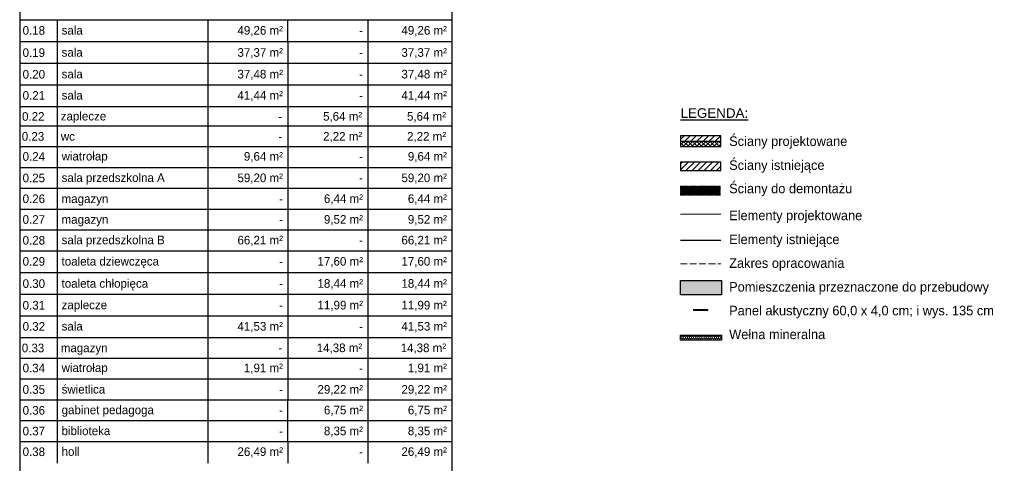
# Model space of a CAD drawing. Header units: millimetres. Extents: x -40063 to 512011, y 350190 to 687060.
# Tile 255 of 256: x 202201 to 243325, y 479254 to 497785. Entities that reach past the tile are written whole.
import ezdxf

# ---------------------------------------------------------------- set-up
doc = ezdxf.new("R2010")
doc.units = ezdxf.units.MM
doc.linetypes.add('Krawędzie ukryte', pattern=[391.222223, 282.222223, -109])
doc.layers.get('0').update_dxf_attribs({"color": 8})
for name, color, linetype in [('2D - Ogólne', 8, 'Continuous'), ('Konstrukcja - Ściany zew', 8, 'Continuous'), ('Opisy - Teksty', 8, 'Continuous'), ('Sciany', 8, 'Continuous')]:
    doc.layers.add(name, color=color, linetype=linetype)
doc.styles.add('GENERATED_STYLE_1', font='arial.ttf')
doc.styles.add('GENERATED_STYLE_2', font='txt')

# ---------------------------------------------------------------- blocks, each defined once
blk = doc.blocks.new('Ściana_480', base_point=(4459557, -2069804))
at = {"layer": 'Konstrukcja - Ściany zew', "linetype": 'Continuous'}
h = blk.add_hatch(dxfattribs=at)
h.set_pattern_fill('Bloczki_ceramiczne', color=256, style=0, pattern_type=2)
h.set_pattern_definition([(225, (2007650.3, -1666877.53), (-127.279217, 127.279217), [])])
h.paths.add_polyline_path([(4461237, -2069804), (4459557, -2069804), (4459557, -2070044), (4461237, -2070044)])
h = blk.add_hatch(dxfattribs=at)
h.set_pattern_fill('Bloczki_betonowe', color=256, style=0, pattern_type=2)
h.set_pattern_definition([(45, (2007650.3, -1666877.53), (-91.923878, 91.923878), []), (135, (2007650.3, -1666877.53), (91.923878, 91.923878), [])])
h.paths.add_polyline_path([(4461237, -2070044), (4459557, -2070044), (4459557, -2070254), (4461237, -2070254)])
blk.add_line((4461237, -2070044), (4459557, -2070044), dxfattribs=at)
at = {"layer": 'Konstrukcja - Ściany zew', "linetype": 'Continuous', "flags": 128}
for points in [[(4461237, -2069804), (4459557, -2069804)], [(4459557, -2069804), (4459557, -2070254)], [(4461237, -2070254), (4461237, -2069804)], [(4459557, -2070254), (4461237, -2070254)]]:
    blk.add_lwpolyline(points, dxfattribs=at)
blk = doc.blocks.new('Ściana_481', base_point=(4459557, -2070904))
at = {"layer": 'Konstrukcja - Ściany zew', "linetype": 'Continuous'}
h = blk.add_hatch(dxfattribs=at)
h.set_pattern_fill('Bloczki_ceramiczne', color=256, style=0, pattern_type=2)
h.set_pattern_definition([(45, (2007650.3, -1666877.53), (-127.279217, 127.279217), [])])
h.paths.add_polyline_path([(4459557, -2071254), (4461237, -2071254), (4461237, -2070904), (4459557, -2070904)])
at = {"layer": 'Konstrukcja - Ściany zew', "linetype": 'Continuous', "flags": 128}
for points in [[(4461237, -2070904), (4459557, -2070904)], [(4459557, -2070904), (4459557, -2071254)], [(4461237, -2071254), (4461237, -2070904)], [(4459557, -2071254), (4461237, -2071254)]]:
    blk.add_lwpolyline(points, dxfattribs=at)

msp = doc.modelspace()

# ---------------------------------------------------------------- hatches: boundary and pattern name
at = {"layer": '2D - Ogólne', "linetype": 'Continuous', "lineweight": 0}
msp.add_hatch(color=256, dxfattribs=at).paths.add_polyline_path([(230346.62783, 485636.74136), (230946.62783, 485636.74136), (230946.62783, 485676.74136), (230346.62783, 485676.74136)])
at = {"layer": 'Konstrukcja - Ściany zew', "linetype": 'Continuous', "lineweight": 13}
h = msp.add_hatch(dxfattribs=at)
h.set_pattern_fill('Siatka_5x5_ukośna_kopia', color=256, style=0, pattern_type=2)
h.set_pattern_definition([(45, (-2222104.45, 895859.38), (-28.28427125, 28.28427125), []), (135, (-2222104.45, 895859.38), (28.28427125, 28.28427125), [])])
h.paths.add_polyline_path([(231461.67971, 490833.01136), (229800.01293, 490833.01136), (229800.01293, 490456.75579), (231461.67971, 490456.75579)])
at = {"layer": 'Konstrukcja - Ściany zew', "linetype": 'Continuous', "lineweight": 0}
msp.add_hatch(color=256, dxfattribs=at).paths.add_polyline_path([(229800.01293, 486887.83335), (231512.77241, 486887.83335), (231512.77241, 486287.83335), (229800.01293, 486287.83335)])
at = {"layer": 'Konstrukcja - Ściany zew', "linetype": 'Continuous', "lineweight": 13}
h = msp.add_hatch(dxfattribs=at)
h.set_pattern_fill('Siatka_sześciokątna_kopia', color=256, style=0, pattern_type=2)
h.set_pattern_definition([(90, (-2222104.45, 895859.38), (-86.6025404, 0), [50, -100]), (90, (-2222147.75, 895934.38), (-86.6025404, 0), [50, -100]), (150, (-2222104.45, 895909.38), (43.3012702, 75), [50, -100]), (150, (-2222191.05, 895909.38), (43.3012702, 75), [50, -100]), (210, (-2222104.45, 895859.38), (-43.3012702, 75), [50, -100]), (210, (-2222191.05, 895859.38), (-43.3012702, 75), [50, -100])])
h.paths.add_polyline_path([(229800.01293, 484604.0113), (231512.77241, 484604.0113), (231512.77241, 484404.0113), (229800.01293, 484404.0113)])

# ---------------------------------------------------------------- linework, layer by layer
at = {"linetype": 'Continuous'}
for p, q in [((220249.2038, 518180.14735), (220249.2038, 494162.78641)), ((202201.42192, 506720.51785), (202201.42192, 494162.78641)), ((202201.42192, 497785.19009), (213401.30373, 497785.19009)), ((202201.42192, 497785.19009), (213401.30373, 497785.19009)), ((202201.42192, 497785.19009), (203761.32194, 497785.19009)), ((202201.42192, 497785.19009), (203761.32194, 497785.19009)), ((203761.32194, 497785.19009), (203761.32194, 496869.96866)), ((203761.32194, 497738.99266), (203761.32194, 496869.96866)), ((203761.32194, 497738.99266), (203761.32194, 496869.96866)), ((203761.32194, 497738.99266), (203761.32194, 496869.96866)), ((206919.93429, 497785.19009), (220249.2038, 497785.19009)), ((206919.93429, 497785.19009), (216744.22498, 497785.19009)), ((210058.38248, 497785.19009), (210058.38248, 494162.78641)), ((210058.38248, 497785.19009), (213401.30373, 497785.19009)), ((210058.38248, 497785.19009), (213401.30373, 497785.19009)), ((210058.38248, 497738.99266), (210058.38248, 496869.96866)), ((210058.38248, 497738.99266), (210058.38248, 496869.96866)), ((210058.38248, 497738.99266), (210058.38248, 496869.96866)), ((213401.30373, 497785.19009), (216744.22498, 497785.19009)), ((213401.30373, 497785.19009), (216744.22498, 497785.19009)), ((213401.30373, 496869.96866), (213401.30373, 497785.19009)), ((216744.22498, 497785.19009), (216744.22498, 496869.96866)), ((202201.42192, 496869.96866), (216744.22498, 496869.96866)), ((202201.42192, 496869.96866), (213401.30373, 496869.96866)), ((202201.42192, 496869.96866), (213401.30373, 496869.96866)), ((202201.42192, 496869.96866), (203761.32194, 496869.96866)), ((202201.42192, 496869.96866), (203761.32194, 496869.96866)), ((203761.32194, 496869.96866), (203761.32194, 495967.57458)), ((206919.93429, 496869.96866), (220249.2038, 496869.96866)), ((206919.93429, 496869.96866), (216744.22498, 496869.96866)), ((210058.38248, 496869.96866), (213401.30373, 496869.96866)), ((210058.38248, 496869.96866), (213401.30373, 496869.96866)), ((213401.30373, 496869.96866), (213401.30373, 496000.94467)), ((213401.30373, 496869.96866), (216744.22498, 496869.96866)), ((213401.30373, 496869.96866), (216744.22498, 496869.96866)), ((213401.30373, 496869.96866), (213401.30373, 496000.94467)), ((216744.22498, 496869.96866), (216744.22498, 495967.57458)), ((202201.42192, 495967.57458), (220249.2038, 495967.57458)), ((203761.32194, 495967.57458), (203761.32194, 495065.18049)), ((213401.30373, 496000.94467), (213401.30373, 495065.18049)), ((216744.22498, 495967.57458), (216744.22498, 495065.18049)), ((202201.42192, 495065.18049), (220249.2038, 495065.18049)), ((203761.32194, 495065.18049), (203761.32194, 494162.78641)), ((213401.30373, 495065.18049), (213401.30373, 494162.78641)), ((213401.30373, 494834.16088), (213401.30373, 487221.26634)), ((216744.22498, 495065.18049), (216744.22498, 494162.78641)), ((216744.22498, 494834.16088), (216744.22498, 487221.26634)), ((202201.42192, 494162.78641), (220249.2038, 494162.78641)), ((202201.42192, 494162.78641), (202201.42192, 493350.63173)), ((203761.32194, 494219.65572), (203761.32194, 493350.63173)), ((203761.32194, 494219.65572), (203761.32194, 493350.63173)), ((203761.32194, 494219.65572), (203761.32194, 493350.63173)), ((203761.32194, 494219.65572), (203761.32194, 493350.63173)), ((210058.38248, 494219.65572), (210058.38248, 493350.63173)), ((210058.38248, 494219.65572), (210058.38248, 493350.63173)), ((210058.38248, 494219.65572), (210058.38248, 493350.63173)), ((210058.38248, 494219.65572), (210058.38248, 493350.63173)), ((213401.30373, 494219.65572), (213401.30373, 493350.63173)), ((213401.30373, 494219.65572), (213401.30373, 493350.63173)), ((216744.22498, 494219.65572), (216744.22498, 493350.63173)), ((216744.22498, 494219.65572), (216744.22498, 493350.63173)), ((220249.2038, 494162.78641), (220249.2038, 464087.6091)), ((202201.42192, 493350.63173), (202201.42192, 486352.24235)), ((202201.42192, 493350.63173), (203761.32194, 493350.63173)), ((202201.42192, 493350.63173), (203761.32194, 493350.63173)), ((202201.42192, 493350.63173), (203761.32194, 493350.63173)), ((202201.42192, 493350.63173), (203761.32194, 493350.63173)), ((203761.32194, 493350.63173), (203761.32194, 492481.60774)), ((203761.32194, 493350.63173), (210058.38248, 493350.63173)), ((203761.32194, 493350.63173), (210058.38248, 493350.63173)), ((203761.32194, 493350.63173), (203761.32194, 492481.60774)), ((203761.32194, 493350.63173), (203761.32194, 492481.60774)), ((203761.32194, 493350.63173), (210058.38248, 493350.63173)), ((203761.32194, 493350.63173), (210058.38248, 493350.63173)), ((203761.32194, 493350.63173), (203761.32194, 492481.60774)), ((210058.38248, 493350.63173), (210058.38248, 492481.60774)), ((210058.38248, 493350.63173), (213401.30373, 493350.63173)), ((210058.38248, 493350.63173), (213401.30373, 493350.63173)), ((210058.38248, 493350.63173), (210058.38248, 492481.60774)), ((210058.38248, 493350.63173), (210058.38248, 492481.60774)), ((210058.38248, 493350.63173), (213401.30373, 493350.63173)), ((210058.38248, 493350.63173), (213401.30373, 493350.63173)), ((210058.38248, 493350.63173), (210058.38248, 492481.60774)), ((213401.30373, 493350.63173), (220249.2038, 493350.63173)), ((213401.30373, 493350.63173), (216744.22498, 493350.63173)), ((213401.30373, 493350.63173), (216744.22498, 493350.63173)), ((213401.30373, 493350.63173), (216744.22498, 493350.63173)), ((213401.30373, 493350.63173), (213401.30373, 492481.60774)), ((213401.30373, 493350.63173), (213401.30373, 492481.60774)), ((216744.22498, 493350.63173), (216744.22498, 492481.60774)), ((216744.22498, 493350.63173), (216744.22498, 492481.60774)), ((202201.42192, 492481.60774), (203761.32194, 492481.60774)), ((202201.42192, 492481.60774), (203761.32194, 492481.60774)), ((202201.42192, 492481.60774), (203761.32194, 492481.60774)), ((202201.42192, 492481.60774), (203761.32194, 492481.60774)), ((203761.32194, 492481.60774), (203761.32194, 491612.58374)), ((203761.32194, 492481.60774), (210058.38248, 492481.60774)), ((203761.32194, 492481.60774), (210058.38248, 492481.60774)), ((203761.32194, 492481.60774), (203761.32194, 491612.58374)), ((203761.32194, 492481.60774), (203761.32194, 491612.58374)), ((203761.32194, 492481.60774), (210058.38248, 492481.60774)), ((203761.32194, 492481.60774), (210058.38248, 492481.60774)), ((203761.32194, 492481.60774), (203761.32194, 491612.58374)), ((210058.38248, 492481.60774), (210058.38248, 491612.58374)), ((210058.38248, 492481.60774), (213401.30373, 492481.60774)), ((210058.38248, 492481.60774), (213401.30373, 492481.60774)), ((210058.38248, 492481.60774), (210058.38248, 491612.58374)), ((210058.38248, 492481.60774), (210058.38248, 491612.58374)), ((210058.38248, 492481.60774), (213401.30373, 492481.60774)), ((210058.38248, 492481.60774), (213401.30373, 492481.60774)), ((210058.38248, 492481.60774), (210058.38248, 491612.58374)), ((213401.30373, 492481.60774), (220249.2038, 492481.60774)), ((213401.30373, 492481.60774), (216744.22498, 492481.60774)), ((213401.30373, 492481.60774), (216744.22498, 492481.60774)), ((213401.30373, 492481.60774), (216744.22498, 492481.60774)), ((213401.30373, 492481.60774), (213401.30373, 491612.58374)), ((213401.30373, 492481.60774), (213401.30373, 491612.58374)), ((216744.22498, 492481.60774), (216744.22498, 491612.58374)), ((216744.22498, 492481.60774), (216744.22498, 491612.58374)), ((202201.42192, 491612.58374), (203761.32194, 491612.58374)), ((202201.42192, 491612.58374), (203761.32194, 491612.58374)), ((202201.42192, 491612.58374), (203761.32194, 491612.58374)), ((202201.42192, 491612.58374), (203761.32194, 491612.58374)), ((203761.32194, 491612.58374), (203761.32194, 490743.55975)), ((203761.32194, 491612.58374), (210058.38248, 491612.58374)), ((203761.32194, 491612.58374), (210058.38248, 491612.58374)), ((203761.32194, 491612.58374), (203761.32194, 490743.55975)), ((203761.32194, 491612.58374), (203761.32194, 490743.55975)), ((203761.32194, 491612.58374), (210058.38248, 491612.58374)), ((203761.32194, 491612.58374), (210058.38248, 491612.58374)), ((203761.32194, 491612.58374), (203761.32194, 490743.55975)), ((210058.38248, 491612.58374), (210058.38248, 490743.55975)), ((210058.38248, 491612.58374), (213401.30373, 491612.58374)), ((210058.38248, 491612.58374), (210058.38248, 490743.55975)), ((210058.38248, 491612.58374), (210058.38248, 490743.55975)), ((210058.38248, 491612.58374), (213401.30373, 491612.58374)), ((210058.38248, 491612.58374), (213401.30373, 491612.58374)), ((210058.38248, 491612.58374), (210058.38248, 490743.55975)), ((213401.30373, 491612.58374), (220249.2038, 491612.58374)), ((213401.30373, 491612.58374), (220249.2038, 491612.58374)), ((213401.30373, 491612.58374), (220249.2038, 491612.58374)), ((213401.30373, 491612.58374), (220249.2038, 491612.58374)), ((213401.30373, 491612.58374), (213401.30373, 490743.55975)), ((213401.30373, 491612.58374), (213401.30373, 490743.55975)), ((216744.22498, 491612.58374), (216744.22498, 490743.55975)), ((216744.22498, 491612.58374), (216744.22498, 490743.55975)), ((202201.42192, 490755.16843), (202201.42192, 486352.24235)), ((202201.42192, 490755.16843), (202201.42192, 486352.24235)), ((202201.42192, 490743.55975), (203761.32194, 490743.55975)), ((202201.42192, 490743.55975), (203761.32194, 490743.55975)), ((202201.42192, 490743.55975), (203761.32194, 490743.55975)), ((202201.42192, 490743.55975), (203761.32194, 490743.55975)), ((203761.32194, 490743.55975), (203761.32194, 489874.53576)), ((203761.32194, 490743.55975), (210058.38248, 490743.55975)), ((203761.32194, 490743.55975), (210058.38248, 490743.55975)), ((203761.32194, 490743.55975), (203761.32194, 489874.53576)), ((203761.32194, 490743.55975), (203761.32194, 489874.53576)), ((203761.32194, 490743.55975), (210058.38248, 490743.55975)), ((203761.32194, 490743.55975), (210058.38248, 490743.55975)), ((203761.32194, 490743.55975), (203761.32194, 489874.53576)), ((210058.38248, 490743.55975), (210058.38248, 489874.53576)), ((210058.38248, 490743.55975), (213401.30373, 490743.55975)), ((210058.38248, 490743.55975), (213401.30373, 490743.55975)), ((210058.38248, 490743.55975), (210058.38248, 489874.53576)), ((210058.38248, 490743.55975), (210058.38248, 489874.53576)), ((210058.38248, 490743.55975), (213401.30373, 490743.55975)), ((210058.38248, 490743.55975), (213401.30373, 490743.55975)), ((210058.38248, 490743.55975), (210058.38248, 489874.53576)), ((213401.30373, 490743.55975), (220249.2038, 490743.55975)), ((213401.30373, 490743.55975), (216744.22498, 490743.55975)), ((213401.30373, 490743.55975), (216744.22498, 490743.55975)), ((213401.30373, 490743.55975), (216744.22498, 490743.55975)), ((202201.42192, 489886.14444), (202201.42192, 486352.24235)), ((202201.42192, 489886.14444), (202201.42192, 486352.24235)), ((202201.42192, 489874.53576), (213401.30373, 489874.53576)), ((203761.32194, 489874.53576), (203761.32194, 489005.51176)), ((203761.32194, 489874.53576), (203761.32194, 489005.51176)), ((203761.32194, 489874.53576), (203761.32194, 489005.51176)), ((203761.32194, 489874.53576), (203761.32194, 489005.51176)), ((206919.93429, 489874.53576), (220249.2038, 489874.53576)), ((210058.38248, 489874.53576), (210058.38248, 489005.51176)), ((210058.38248, 489874.53576), (210058.38248, 489005.51176)), ((210058.38248, 489874.53576), (210058.38248, 489005.51176)), ((210058.38248, 489874.53576), (210058.38248, 489005.51176)), ((202201.42192, 489005.51176), (213401.30373, 489005.51176)), ((203761.32194, 489005.51176), (203761.32194, 488136.48777)), ((203761.32194, 489005.51176), (203761.32194, 488136.48777)), ((203761.32194, 489005.51176), (203761.32194, 488136.48777)), ((203761.32194, 489005.51176), (203761.32194, 488136.48777)), ((206919.93429, 489005.51176), (220249.2038, 489005.51176)), ((210058.38248, 489005.51176), (210058.38248, 488136.48777)), ((210058.38248, 489005.51176), (210058.38248, 488136.48777)), ((210058.38248, 489005.51176), (210058.38248, 488136.48777)), ((210058.38248, 489005.51176), (210058.38248, 488136.48777)), ((213401.30373, 489005.51176), (213401.30373, 488136.48777)), ((216744.22498, 489005.51176), (216744.22498, 488136.48777)), ((202201.42192, 488136.48777), (213401.30373, 488136.48777)), ((202201.42192, 488136.48777), (213401.30373, 488136.48777)), ((202201.42192, 488136.48777), (203761.32194, 488136.48777)), ((202201.42192, 488136.48777), (203761.32194, 488136.48777)), ((203761.32194, 488136.48777), (203761.32194, 487221.26634)), ((206919.93429, 488136.48777), (220249.2038, 488136.48777)), ((206919.93429, 488136.48777), (216744.22498, 488136.48777)), ((210058.38248, 488136.48777), (210058.38248, 484514.08408)), ((210058.38248, 488136.48777), (213401.30373, 488136.48777)), ((210058.38248, 488136.48777), (213401.30373, 488136.48777)), ((213401.30373, 488136.48777), (216744.22498, 488136.48777)), ((213401.30373, 488136.48777), (216744.22498, 488136.48777)), ((203761.32194, 488090.29033), (203761.32194, 487221.26634)), ((203761.32194, 488090.29033), (203761.32194, 487221.26634)), ((203761.32194, 488090.29033), (203761.32194, 487221.26634)), ((210058.38248, 488090.29033), (210058.38248, 487221.26634)), ((210058.38248, 488090.29033), (210058.38248, 487221.26634)), ((210058.38248, 488090.29033), (210058.38248, 487221.26634)), ((202201.42192, 487221.26634), (202201.42192, 485483.21835)), ((202201.42192, 487221.26634), (216744.22498, 487221.26634)), ((202201.42192, 487221.26634), (213401.30373, 487221.26634)), ((202201.42192, 487221.26634), (213401.30373, 487221.26634)), ((202201.42192, 487221.26634), (203761.32194, 487221.26634)), ((202201.42192, 487221.26634), (203761.32194, 487221.26634)), ((202201.42192, 487221.26634), (202201.42192, 486352.24235)), ((202201.42192, 487221.26634), (202201.42192, 486352.24235)), ((203761.32194, 487221.26634), (203761.32194, 486318.87225)), ((206919.93429, 487221.26634), (220249.2038, 487221.26634)), ((206919.93429, 487221.26634), (216744.22498, 487221.26634)), ((210058.38248, 487221.26634), (213401.30373, 487221.26634)), ((210058.38248, 487221.26634), (213401.30373, 487221.26634)), ((213401.30373, 487221.26634), (213401.30373, 486352.24235)), ((213401.30373, 487221.26634), (216744.22498, 487221.26634)), ((213401.30373, 487221.26634), (216744.22498, 487221.26634)), ((213401.30373, 487221.26634), (213401.30373, 486352.24235)), ((216744.22498, 487221.26634), (216744.22498, 486318.87225)), ((202201.42192, 486318.87225), (220249.2038, 486318.87225)), ((203761.32194, 486318.87225), (203761.32194, 485416.47817)), ((213401.30373, 486352.24235), (213401.30373, 485416.47817)), ((216744.22498, 486318.87225), (216744.22498, 485416.47817)), ((202201.42192, 485483.21835), (202201.42192, 475631.339)), ((202201.42192, 485416.47817), (220249.2038, 485416.47817)), ((203761.32194, 485416.47817), (203761.32194, 484514.08408)), ((213401.30373, 485416.47817), (213401.30373, 484514.08408)), ((216744.22498, 485416.47817), (216744.22498, 484514.08408)), ((202201.42192, 484514.08408), (215937.00477, 484514.08408)), ((203761.32194, 484514.08408), (203761.32194, 483645.06009)), ((203761.32194, 484514.08408), (203761.32194, 483645.06009)), ((203761.32194, 484514.08408), (203761.32194, 483611.69)), ((210058.38248, 484514.08408), (210058.38248, 483645.06009)), ((210058.38248, 484514.08408), (210058.38248, 483645.06009)), ((210058.38248, 484514.08408), (210058.38248, 483645.06009)), ((210058.38248, 484514.08408), (210058.38248, 483645.06009)), ((213401.30373, 484514.08408), (213401.30373, 483645.06009)), ((213401.30373, 484514.08408), (213401.30373, 483645.06009)), ((215937.00477, 484514.08408), (220249.2038, 484514.08408)), ((216744.22498, 484514.08408), (216744.22498, 483645.06009)), ((216744.22498, 484514.08408), (216744.22498, 483645.06009)), ((220249.2038, 484726.25215), (220249.2038, 462282.82093)), ((202201.42192, 483645.06009), (203761.32194, 483645.06009)), ((202201.42192, 483645.06009), (203761.32194, 483645.06009)), ((202201.42192, 483645.06009), (203761.32194, 483645.06009)), ((202201.42192, 483645.06009), (203761.32194, 483645.06009)), ((203761.32194, 483645.06009), (203761.32194, 482776.0361)), ((203761.32194, 483645.06009), (210058.38248, 483645.06009)), ((203761.32194, 483645.06009), (210058.38248, 483645.06009)), ((203761.32194, 483645.06009), (203761.32194, 482776.0361)), ((203761.32194, 483645.06009), (203761.32194, 482776.0361)), ((203761.32194, 483645.06009), (210058.38248, 483645.06009)), ((203761.32194, 483645.06009), (210058.38248, 483645.06009)), ((203761.32194, 483645.06009), (203761.32194, 482776.0361)), ((210058.38248, 483645.06009), (210058.38248, 482776.0361)), ((210058.38248, 483645.06009), (213401.30373, 483645.06009)), ((210058.38248, 483645.06009), (213401.30373, 483645.06009)), ((210058.38248, 483645.06009), (210058.38248, 482776.0361)), ((210058.38248, 483645.06009), (210058.38248, 482776.0361)), ((210058.38248, 483645.06009), (213401.30373, 483645.06009)), ((210058.38248, 483645.06009), (213401.30373, 483645.06009)), ((210058.38248, 483645.06009), (210058.38248, 482776.0361)), ((213401.30373, 483645.06009), (220249.2038, 483645.06009)), ((213401.30373, 483645.06009), (216744.22498, 483645.06009)), ((213401.30373, 483645.06009), (216744.22498, 483645.06009)), ((213401.30373, 483645.06009), (216744.22498, 483645.06009)), ((213401.30373, 483645.06009), (213401.30373, 482776.0361)), ((213401.30373, 483645.06009), (213401.30373, 482776.0361)), ((216744.22498, 483645.06009), (216744.22498, 482776.0361)), ((216744.22498, 483645.06009), (216744.22498, 482776.0361)), ((202201.42192, 482776.0361), (203761.32194, 482776.0361)), ((202201.42192, 482776.0361), (203761.32194, 482776.0361)), ((202201.42192, 482776.0361), (203761.32194, 482776.0361)), ((202201.42192, 482776.0361), (203761.32194, 482776.0361)), ((203761.32194, 482776.0361), (203761.32194, 481907.0121)), ((203761.32194, 482776.0361), (210058.38248, 482776.0361)), ((203761.32194, 482776.0361), (210058.38248, 482776.0361)), ((203761.32194, 482776.0361), (203761.32194, 481907.0121)), ((203761.32194, 482776.0361), (203761.32194, 481907.0121)), ((203761.32194, 482776.0361), (210058.38248, 482776.0361)), ((203761.32194, 482776.0361), (210058.38248, 482776.0361)), ((203761.32194, 482776.0361), (203761.32194, 481907.0121)), ((210058.38248, 482776.0361), (210058.38248, 481907.0121)), ((210058.38248, 482776.0361), (213401.30373, 482776.0361)), ((210058.38248, 482776.0361), (210058.38248, 481907.0121)), ((210058.38248, 482776.0361), (210058.38248, 481907.0121)), ((210058.38248, 482776.0361), (213401.30373, 482776.0361)), ((210058.38248, 482776.0361), (213401.30373, 482776.0361)), ((210058.38248, 482776.0361), (210058.38248, 481907.0121)), ((213401.30373, 482776.0361), (220249.2038, 482776.0361)), ((213401.30373, 482776.0361), (220249.2038, 482776.0361)), ((213401.30373, 482776.0361), (220249.2038, 482776.0361)), ((213401.30373, 482776.0361), (220249.2038, 482776.0361)), ((213401.30373, 482776.0361), (213401.30373, 481907.0121)), ((213401.30373, 482776.0361), (213401.30373, 481907.0121)), ((216744.22498, 482776.0361), (216744.22498, 481907.0121)), ((216744.22498, 482776.0361), (216744.22498, 481907.0121)), ((202201.42192, 481907.0121), (203761.32194, 481907.0121)), ((202201.42192, 481907.0121), (203761.32194, 481907.0121)), ((202201.42192, 481907.0121), (203761.32194, 481907.0121)), ((202201.42192, 481907.0121), (203761.32194, 481907.0121)), ((203761.32194, 481907.0121), (203761.32194, 481037.98811)), ((203761.32194, 481907.0121), (210058.38248, 481907.0121)), ((203761.32194, 481907.0121), (210058.38248, 481907.0121)), ((203761.32194, 481907.0121), (203761.32194, 481037.98811)), ((203761.32194, 481907.0121), (203761.32194, 481037.98811)), ((203761.32194, 481907.0121), (210058.38248, 481907.0121)), ((203761.32194, 481907.0121), (210058.38248, 481907.0121)), ((203761.32194, 481907.0121), (203761.32194, 481037.98811)), ((210058.38248, 481907.0121), (210058.38248, 481037.98811)), ((210058.38248, 481907.0121), (213401.30373, 481907.0121)), ((210058.38248, 481907.0121), (213401.30373, 481907.0121)), ((210058.38248, 481907.0121), (210058.38248, 481037.98811)), ((210058.38248, 481907.0121), (210058.38248, 481037.98811)), ((210058.38248, 481907.0121), (213401.30373, 481907.0121)), ((210058.38248, 481907.0121), (213401.30373, 481907.0121)), ((210058.38248, 481907.0121), (210058.38248, 481037.98811)), ((213401.30373, 481907.0121), (220249.2038, 481907.0121)), ((213401.30373, 481907.0121), (216744.22498, 481907.0121)), ((213401.30373, 481907.0121), (216744.22498, 481907.0121)), ((213401.30373, 481907.0121), (216744.22498, 481907.0121)), ((213401.30373, 480168.96412), (213401.30373, 481907.0121)), ((216744.22498, 481907.0121), (216744.22498, 480168.96412)), ((202201.42192, 481037.98811), (213401.30373, 481037.98811)), ((203761.32194, 481037.98811), (203761.32194, 480168.96412)), ((203761.32194, 481037.98811), (203761.32194, 480168.96412)), ((203761.32194, 481037.98811), (203761.32194, 480168.96412)), ((203761.32194, 481037.98811), (203761.32194, 480168.96412)), ((206919.93429, 481037.98811), (220249.2038, 481037.98811)), ((210058.38248, 481037.98811), (210058.38248, 480168.96412)), ((210058.38248, 481037.98811), (210058.38248, 480168.96412)), ((210058.38248, 481037.98811), (210058.38248, 480168.96412)), ((210058.38248, 481037.98811), (210058.38248, 480168.96412)), ((202201.42192, 480168.96412), (213401.30373, 480168.96412)), ((203761.32194, 480168.96412), (203761.32194, 479253.74269)), ((203761.32194, 480168.96412), (203761.32194, 479253.74269)), ((203761.32194, 480168.96412), (203761.32194, 479253.74269)), ((203761.32194, 480168.96412), (203761.32194, 479253.74269)), ((206919.93429, 480168.96412), (220249.2038, 480168.96412)), ((210058.38248, 480168.96412), (210058.38248, 479253.74269)), ((210058.38248, 480168.96412), (210058.38248, 479253.74269)), ((210058.38248, 480168.96412), (210058.38248, 479253.74269)), ((210058.38248, 480168.96412), (210058.38248, 479253.74269)), ((213401.30373, 480168.96412), (213401.30373, 479253.74269)), ((216744.22498, 480168.96412), (216744.22498, 479253.74269))]:
    msp.add_line(p, q, dxfattribs=at)
at = {"layer": '2D - Ogólne', "linetype": 'Continuous', "lineweight": 13, "flags": 128}
msp.add_lwpolyline([(230946.62783, 485636.74136), (230346.62783, 485636.74136), (230346.62783, 485676.74136), (230946.62783, 485676.74136)], close=True, dxfattribs=at)
at = {"layer": 'Konstrukcja - Ściany zew', "linetype": 'Krawędzie ukryte', "lineweight": 13, "flags": 128}
msp.add_lwpolyline([(229800.01293, 490833.01136), (231461.67971, 490833.01136), (231461.67971, 490456.75579), (229800.01293, 490456.75579)], close=True, dxfattribs=at)
at = {"layer": 'Konstrukcja - Ściany zew', "linetype": 'Krawędzie ukryte', "lineweight": 15, "flags": 128}
msp.add_lwpolyline([(229800.01293, 487579.74438), (231479.72042, 487579.74438)], dxfattribs=at)
at = {"layer": 'Konstrukcja - Ściany zew', "linetype": 'Continuous', "flags": 128}
for points in [[(229800.01293, 486887.83335), (231512.77241, 486887.83335), (231512.77241, 486287.83335), (229800.01293, 486287.83335)], [(229800.01293, 484604.0113), (231512.77241, 484604.0113), (231512.77241, 484404.0113), (229800.01293, 484404.0113)]]:
    msp.add_lwpolyline(points, close=True, dxfattribs=at)
at = {"layer": 'Sciany', "linetype": 'Continuous', "lineweight": 13}
msp.add_line((229800.01293, 489657.73963), (231479.72042, 489657.73963), dxfattribs=at)
at = {"layer": 'Sciany', "linetype": 'Continuous'}
msp.add_line((229800.01293, 488571.6554), (231479.72042, 488571.6554), dxfattribs=at)

# ---------------------------------------------------------------- block references
at = {"layer": 'Konstrukcja - Ściany zew'}
for name, p in [('Ściana_480', (229802.23586, 492933.01136)), ('Ściana_481', (229802.23586, 491833.01136))]:
    msp.add_blockref(name, p, dxfattribs=at)

# ---------------------------------------------------------------- texts
at = {"linetype": 'Continuous', "style": 'GENERATED_STYLE_2'}
for s, insert, char_height, attachment_point in [('{sala }', (203951.9944, 497342.19919), 359.986322, 4), ('{49,26 m²}', (213197.28499, 497307.38676), 359.986322, 6), ('{49,26 m²}', (220045.18505, 497307.38676), 359.986322, 6), ('{0.18}', (202323.72916, 497333.39082), 359.986322, 4), ('{-}', (216540.20624, 497334.9151), 359.986322, 6), ('{0.19}', (202323.72916, 496407.83863), 359.986322, 4), ('{sala }', (203951.9944, 496416.64701), 359.986322, 4), ('{37,37 m²}', (213197.28499, 496381.83457), 359.986322, 6), ('{-}', (216540.20624, 496409.36291), 359.986322, 6), ('{37,37 m²}', (220045.18505, 496381.83457), 359.986322, 6), ('{0.20}', (202323.72916, 495502.85427), 359.986322, 4), ('{sala }', (203951.9944, 495511.66265), 359.986322, 4), ('{37,48 m²}', (213197.28499, 495476.85021), 359.986322, 6), ('{37,48 m²}', (220045.18505, 495476.85021), 359.986322, 6), ('{-}', (216540.20624, 495504.37855), 359.986322, 6), ('{0.21}', (202323.72916, 494618.43774), 359.986322, 4), ('{sala }', (203951.9944, 494627.24665), 359.986322, 4), ('{41,44 m²}', (213197.28499, 494592.43368), 359.986322, 6), ('{41,44 m²}', (220045.18505, 494592.43368), 359.986322, 6), ('{-}', (216540.20624, 494619.96202), 359.986322, 6), ('{0.22}', (202300.00775, 493740.7921), 359.986322, 4), ('{zaplecze}', (203916.85866, 493701.57448), 359.986322, 4), ('{5,64 m²}', (216505.0705, 493714.78816), 359.986322, 6), ('{5,64 m²}', (220010.04931, 493714.78816), 359.986322, 6), ('{-}', (213162.14925, 493742.31724), 359.986322, 6), ('{0.23}', (202290.1004, 492906.51191), 359.986322, 4), ('{2,22 m²}', (216506.57748, 492880.50797), 359.986322, 6), ('{2,22 m²}', (220011.55629, 492880.50797), 359.986322, 6), ('{wc}', (203918.36564, 492906.76552), 359.986322, 4), ('{-}', (213163.65623, 492908.03706), 359.986322, 6), ('{0.24}', (202323.72916, 492068.08502), 359.986322, 4), ('{wiatrołap}', (203951.9944, 492028.86746), 359.9863222, 4), ('{9,64 m²}', (213197.28499, 492042.08108), 359.986322, 6), ('{9,64 m²}', (220045.18505, 492042.08108), 359.986322, 6), ('{-}', (216540.20624, 492069.60912), 359.986322, 6), ('{59,20 m²}', (213197.28499, 491144.93143), 359.986322, 6), ('{59,20 m²}', (220045.18505, 491144.93143), 359.986322, 6), ('{0.25}', (202323.72916, 491170.93538), 359.986322, 4), ('{sala przedszkolna A}', (203951.9944, 491131.71782), 359.9863222, 4), ('{-}', (216540.20624, 491172.45948), 359.986322, 6), ('{0.26}', (202323.72916, 490300.7091), 359.986322, 4), ('{magazyn}', (203951.9944, 490251.66576), 359.986322, 4), ('{-}', (213197.28499, 490302.23424), 359.986322, 6), ('{6,44 m²}', (216540.20624, 490274.7062), 359.986322, 6), ('{6,44 m²}', (220045.18505, 490274.70516), 359.986322, 6), ('{0.27}', (202323.72916, 489435.40325), 359.986322, 4), ('{magazyn}', (203951.9944, 489386.3599), 359.986322, 4), ('{-}', (213197.28499, 489436.92839), 359.986322, 6), ('{9,52 m²}', (216540.20624, 489409.39931), 359.986322, 6), ('{9,52 m²}', (220045.18505, 489409.39931), 359.986322, 6), ('{0.28}', (202323.72916, 488569.80264), 359.986322, 4), ('{sala przedszkolna B}', (203951.9944, 488530.58481), 359.9863222, 4), ('{66,21 m²}', (213197.28499, 488543.7987), 359.986322, 6), ('{-}', (216540.20624, 488571.32674), 359.986322, 6), ('{66,21 m²}', (220045.18505, 488543.7987), 359.986322, 6), ('{0.29}', (202323.72916, 487684.68838), 359.986322, 4), ('{toaleta dziewczęca}', (203951.9944, 487638.86423), 359.9863222, 4), ('{17,60 m²}', (216540.20624, 487658.68443), 359.986322, 6), ('{17,60 m²}', (220045.18505, 487658.68443), 359.986322, 6), ('{-}', (213197.28499, 487686.21352), 359.986322, 6), ('{0.30}', (202323.72916, 486759.13619), 359.986322, 4), ('{toaleta chłopięca}', (203951.9944, 486713.31205), 359.9863222, 4), ('{18,44 m²}', (216540.20624, 486733.13225), 359.986322, 6), ('{18,44 m²}', (220045.18505, 486733.13225), 359.986322, 6), ('{-}', (213197.28499, 486760.66134), 359.986322, 6), ('{0.31}', (202323.72916, 485854.15211), 359.986322, 4), ('{11,99 m²}', (216540.20624, 485828.14789), 359.986322, 6), ('{11,99 m²}', (220045.18505, 485828.14789), 359.986322, 6), ('{zaplecze}', (203951.9944, 485814.93484), 359.986322, 4), ('{-}', (213197.28499, 485855.67698), 359.986322, 6), ('{0.32}', (202323.72916, 484969.73558), 359.986322, 4), ('{sala }', (203951.9944, 484978.54432), 359.986322, 4), ('{41,53 m²}', (213197.28499, 484943.73136), 359.986322, 6), ('{-}', (216540.20624, 484971.2594), 359.986322, 6), ('{41,53 m²}', (220045.18505, 484943.73136), 359.986322, 6), ('{0.33}', (202290.1004, 484069.96454), 359.986322, 4), ('{magazyn}', (203918.36564, 484020.92052), 359.986322, 4), ('{-}', (213163.65623, 484071.48941), 359.986322, 6), ('{14,38 m²}', (216506.57748, 484043.96032), 359.986322, 6), ('{14,38 m²}', (220011.55629, 484043.96032), 359.986322, 6), ('{0.34}', (202323.72916, 483231.53765), 359.986322, 4), ('{wiatrołap}', (203951.9944, 483192.31914), 359.9863222, 4), ('{1,91 m²}', (213197.28499, 483205.53296), 359.986322, 6), ('{-}', (216540.20624, 483233.06148), 359.986322, 6), ('{1,91 m²}', (220045.18505, 483205.53296), 359.986322, 6), ('{0.35}', (202323.72916, 482334.38801), 359.986322, 4), ('{-}', (213197.28499, 482335.91287), 359.986322, 6), ('{0.36}', (202323.72916, 481464.16173), 359.986322, 4), ('{0.37}', (202323.72916, 480598.85588), 359.986322, 4), ('{biblioteka}', (203951.9944, 480607.66422), 359.9863222, 4), ('{8,35 m²}', (216540.20624, 480572.85119), 359.986322, 6), ('{8,35 m²}', (220045.18505, 480572.85119), 359.986322, 6), ('{-}', (213197.28499, 480600.38075), 359.986322, 6), ('{0.38}', (202323.72916, 479733.25527), 359.986322, 4), ('{holl}', (203951.9944, 479742.06361), 359.986322, 4)]:
    msp.add_mtext(s, dxfattribs=dict(at, insert=insert, char_height=char_height, attachment_point=attachment_point))
at = {"linetype": 'Continuous', "lineweight": 13, "style": 'GENERATED_STYLE_2'}
for s, insert, char_height, attachment_point in [('{świetlica}', (203951.9944, 482343.19622), 359.9863222, 4), ('{29,22 m²}', (216540.20624, 482308.38322), 359.986322, 6), ('{29,22 m²}', (220045.18505, 482308.38322), 359.986322, 6), ('{gabinet pedagoga}', (203951.9944, 481430.35379), 359.9863222, 4), ('{6,75 m²}', (216540.20624, 481444.83795), 359.986322, 6), ('{6,75 m²}', (220045.18505, 481444.83795), 359.986322, 6), ('{-}', (213197.28499, 481472.36748), 359.986322, 6), ('{26,49 m²}', (213197.28499, 479707.25034), 359.986322, 6), ('{26,49 m²}', (220045.18505, 479707.25061), 359.986322, 6), ('{-}', (216540.20624, 479734.77939), 359.986322, 6)]:
    msp.add_mtext(s, dxfattribs=dict(at, insert=insert, char_height=char_height, attachment_point=attachment_point))
at = {"layer": 'Opisy - Teksty', "linetype": 'Continuous', "char_height": 400, "attachment_point": 1}
for s, insert, style in [('{\\LLEGENDA:}', (229802.23586, 494084.85926), 'GENERATED_STYLE_1'), ('{Ściany projektowane}', (231832.09278, 492910.76963), 'GENERATED_STYLE_2'), ('{Ściany istniejące}', (231832.09278, 491910.76963), 'GENERATED_STYLE_2'), ('{Ściany do demontażu}', (231832.09278, 490934.17542), 'GENERATED_STYLE_2'), ('{Elementy projektowane}', (231832.09278, 489810.21342), 'GENERATED_STYLE_2'), ('{Elementy istniejące}', (231832.09278, 488810.21342), 'GENERATED_STYLE_2'), ('{Zakres opracowania}', (231832.09278, 487817.73769), 'GENERATED_STYLE_2'), ('{Pomieszczenia przeznaczone do przebudowy}', (231832.09278, 486825.82666), 'GENERATED_STYLE_2'), ('{Panel akustyczny 60,0 x 4,0 cm; i wys. 135 cm}', (231832.09278, 485833.91564), 'GENERATED_STYLE_2'), ('{Wełna mineralna }', (231832.09278, 484842.00461), 'GENERATED_STYLE_2')]:
    msp.add_mtext(s, dxfattribs=dict(at, insert=insert, style=style))

doc.saveas('drawing.dxf')
